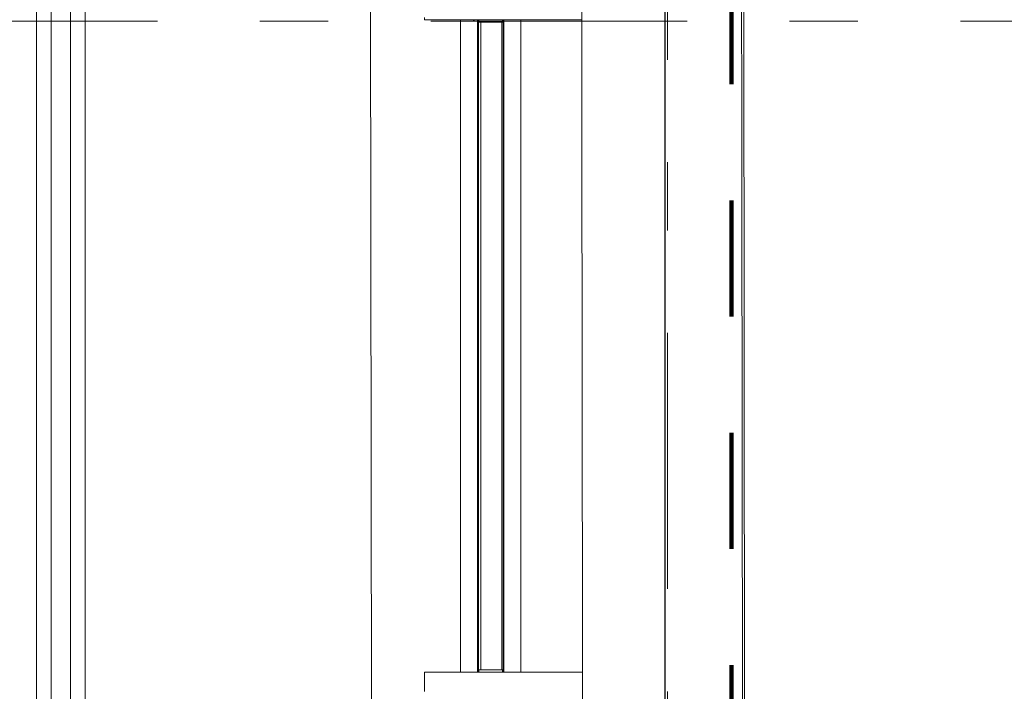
# Model space of a CAD drawing. Header units: centimetres. Extents: x -1436 to 1974, y -887 to 4352.
# Tile 7 of 105: x 508 to 712, y 495 to 634. Entities that reach past the tile are written whole.
import ezdxf
from ezdxf.enums import TextEntityAlignment as Align

# ---------------------------------------------------------------- set-up
doc = ezdxf.new("R2010")
doc.units = ezdxf.units.CM
doc.header["$MEASUREMENT"] = 0
for name, pattern in [('Przerywana', [48, 24, -24]), ('Przerywana podwójnie', [109.361107, 52.916665, -21.166666, 14.111111, -21.166666]), ('Wipeout_Contour', [100, 0, -100])]:
    doc.linetypes.add(name, pattern=pattern)
for name, color, linetype, lineweight, true_color in [('00 - nowa technologia myjni_Nr_pióra__246', 7, 'Continuous', 20, 0x1db3b3), ('103-Z Zakres opracowania_Nr_pióra__255', 7, 'Continuous', 140, 0x00a400), ('420-K Ściany_Nr_pióra__87', 7, 'Continuous', 20, 0xbfe1b7)]:
    doc.layers.add(name, color=color, linetype=linetype, lineweight=lineweight, true_color=true_color)
for name, color, linetype in [('131-Z Drogi', 7, 'Continuous'), ('299-A Wymiary Opisy', 7, 'Continuous'), ('410-K Osie główne', 7, 'Continuous'), ('420-K Ściany', 7, 'Continuous'), ('460 - Stropy', 7, 'Continuous')]:
    doc.layers.add(name, color=color, linetype=linetype)
for name, color, linetype, lineweight in [('131-Z Drogi_Nr_pióra__12', 7, 'Continuous', 13), ('201-A Ppoż_Nr_pióra__31', 1, 'Continuous', 30), ('299-A Wymiary Opisy_Nr_pióra__11', 7, 'Continuous', 0), ('410-K Osie główne_Nr_pióra__11', 7, 'Continuous', 0), ('420-K Ściany_Nr_pióra__27', 7, 'Continuous', 20), ('460 - Stropy_Nr_pióra__12', 7, 'Continuous', 13)]:
    doc.layers.add(name, color=color, linetype=linetype, lineweight=lineweight)
doc.styles.add('STYL_AUTOMATYCZNY_1', font='arial.ttf')
doc.styles.add('STYL_AUTOMATYCZNY_2', font='arial.ttf')
doc.linetypes.add('PPOZ REI 60', pattern='A,0,[1,PW.01 RZUT PARTERU1.Shx,S=1.984127,R=0,X=0,Y=0],-400,0', length=400)
doc.dimstyles.new('STYL_AUTOMATYCZNY__1', dxfattribs={"dimtxt": 13, "dimasz": 7.6, "dimexe": 0.18, "dimexo": 0.0625, "dimgap": 0, "dimtad": 1, "dimdec": 0, "dimzin": 0, "dimdsep": 46, "dimtxsty": 'STYL_AUTOMATYCZNY_1', "dimblk": 'ARROWHEAD_2', "dimblk1": 'ARROWHEAD_2', "dimblk2": 'ARROWHEAD_2', "dimcen": 0.09, "dimclrd": 7, "dimclre": 7, "dimclrt": 7, "dimadec": 0, "dimazin": 0, "dimtfac": 1, "dimtdec": 4, "dimtmove": 0, "dimatfit": 3, "dimfxl": 0, "dimtolj": 1, "dimtzin": 0, "dimarcsym": 0})

# ---------------------------------------------------------------- blocks, each defined once
blk = doc.blocks.new('Strop_1_1', base_point=(-767, -887.29))
at = {"layer": '131-Z Drogi_Nr_pióra__12', "color": 7, "linetype": 'Continuous', "lineweight": 13, "flags": 128}
blk.add_lwpolyline([(10.58, 3058.7), (654.77, 3058.7), (654.7, 2747.25), (1099.75, 2747.81), (1099.75, 2276.77), (655.29, 2276.77), (658.07, 59.1), (784.69, 58.94), (784.63, 6.89), (6.75, 7.87)], close=True, dxfattribs=at)
blk = doc.blocks.new('Strop_2_1', base_point=(6.75, 7.87))
at = {"layer": '460 - Stropy_Nr_pióra__12', "color": 7, "linetype": 'Continuous', "lineweight": 13, "flags": 128}
blk.add_lwpolyline([(6.75, 7.87), (658.57, 7.05), (655.73, 2276.77), (655.14, 2747.25), (654.75, 3058.7), (10.58, 3058.7)], close=True, dxfattribs=at)
blk = doc.blocks.new('Ściana_4_1', base_point=(621.38, 3006.65))
at = {"layer": '420-K Ściany', "linetype": 'Continuous', "lineweight": 0, "true_color": 0x000000}
blk.add_hatch(color=18, dxfattribs=at).paths.add_polyline_path([(621.93, 2570.7), (625.08, 56.8), (658.08, 56.8), (655.12, 2413.81), (642.01, 2413.81), (642.01, 2453.81), (655.07, 2453.81), (654.93, 2570.74)])
at = {"layer": '420-K Ściany_Nr_pióra__27', "color": 7, "linetype": 'Continuous', "lineweight": 20, "flags": 128}
for points in [[(621.93, 2570.7), (625.07, 59.14)], [(658.08, 56.8), (655.29, 2276.77)]]:
    blk.add_lwpolyline(points, dxfattribs=at)
blk = doc.blocks.new('Ściana_21_1', base_point=(622.25, 2309.77))
at = {"color": 254, "linetype": 'Wipeout_Contour', "lineweight": 0, "ltscale": 6017.385693}
blk.add_wipeout([(655.29, 2276.77), (622.29, 2276.77), (625.07, 59.14), (658.07, 59.1)], dxfattribs=at).dxf.layer = '420-K Ściany'
at = {"layer": '420-K Ściany_Nr_pióra__87', "color": 9, "linetype": 'Continuous', "lineweight": 20, "true_color": 0xbfe1b7, "flags": 128}
for points in [[(622.29, 2276.77), (625.07, 59.14)], [(658.07, 59.1), (655.29, 2276.77)]]:
    blk.add_lwpolyline(points, dxfattribs=at)
blk = doc.blocks.new('Standardowy znacznik osi[14]_1', base_point=(-163, 633.81))
at = {"layer": '410-K Osie główne_Nr_pióra__11', "color": 7, "linetype": 'Przerywana podwójnie', "lineweight": 0}
blk.add_line((-63, 633.81), (1039.92, 633.81), dxfattribs=at)
at = {"layer": '410-K Osie główne_Nr_pióra__11', "color": 7, "lineweight": 0, "style": 'STYL_AUTOMATYCZNY_2'}
for tag, p in [('AC_MarkerText_1_0', (-178, 641.31)), ('AC_MarkerText_1_1', (1154.92, 641.31))]:
    blk.add_attdef(tag, text='', height=15, dxfattribs=at).set_placement(p, align=Align.TOP_CENTER)
blk = doc.blocks.new('Standardowy znacznik osi[25]_1', base_point=(642.06, 3403.44))
at = {"layer": '410-K Osie główne_Nr_pióra__11', "color": 7, "linetype": 'Przerywana podwójnie', "lineweight": 0}
blk.add_line((642.06, 3303.44), (642.06, -164.96), dxfattribs=at)
at = {"layer": '410-K Osie główne_Nr_pióra__11', "color": 7, "lineweight": 0, "style": 'STYL_AUTOMATYCZNY_2'}
for tag, p in [('AC_MarkerText_1_0', (642.06, 3425.94)), ('AC_MarkerText_1_1', (642.06, -272.46))]:
    blk.add_attdef(tag, text='', height=15, rotation=360, dxfattribs=at).set_placement(p, align=Align.TOP_CENTER)
blk = doc.blocks.new('*D87')
at = {"layer": '299-A Wymiary Opisy_Nr_pióra__11', "color": 7, "linetype": 'Continuous', "lineweight": 0}
for p, q in [((583.31, 2567.76), (573.3, 2573.53)), ((578.3, 2570.64), (581.45, 59.08)), ((576.45, 61.97), (586.45, 56.2)), ((573.95, 59.08), (588.95, 59.09)), ((581.45, 59.08), (581.46, 54.19))]:
    blk.add_line(p, q, dxfattribs=at)
at = {"layer": '299-A Wymiary Opisy_Nr_pióra__11', "color": 7, "lineweight": 0, "insert": (582.45, 1337.18), "char_height": 13, "attachment_point": 7, "rotation": 270.0718, "style": 'STYL_AUTOMATYCZNY_1'}
blk.add_mtext('\\A1;{\\pql;\\fArial|b0|i0|c238|p0;\\W1.000000;2\xa0512}', dxfattribs=at)
blk = doc.blocks.new('ARROWHEAD_2')
at = {"color": 0, "linetype": 'Continuous', "lineweight": 0}
for p, q in [((-0.378, -0.655), (0.378, 0.655)), ((0, 0), (-1, 0))]:
    blk.add_line(p, q, dxfattribs=at)

msp = doc.modelspace()

# ---------------------------------------------------------------- linework, layer by layer
at = {"layer": '00 - nowa technologia myjni_Nr_pióra__246', "color": 132, "linetype": 'Continuous', "lineweight": 20, "true_color": 0x1db3b3}
for p, q in [((514.77, 933.08), (514.77, 333.08)), ((518.77, 933.08), (518.77, 333.08)), ((511.77, 930.75), (511.77, 335.4)), ((521.77, 930.75), (521.77, 335.4)), ((591.83, 634.08), (591.83, 634.58)), ((629.43, 634.08), (591.83, 634.08)), ((599.28, 624.16), (599.28, 634.08)), ((601.91, 634.08), (601.91, 634.04)), ((601.91, 634.04), (601.94, 634.04)), ((601.94, 634.04), (602.19, 634.04)), ((602.19, 634.04), (602.19, 634.08)), ((602.78, 624.16), (602.78, 634.08)), ((602.79, 634.04), (602.79, 634.08)), ((602.79, 634.04), (602.82, 634.04)), ((602.82, 634.04), (603.08, 634.04)), ((603, 624.16), (603, 634.08)), ((603.11, 634.04), (603.08, 634.04)), ((603.11, 634.08), (603.11, 633.58)), ((603.93, 633.58), (603.11, 633.58)), ((603.48, 624.16), (603.48, 633.58)), ((607.13, 633.58), (603.93, 633.58)), ((607.96, 633.58), (607.13, 633.58)), ((607.81, 624.16), (607.81, 633.58)), ((607.96, 634.08), (607.96, 633.58)), ((608.13, 624.16), (608.13, 634.08)), ((608.28, 624.16), (608.28, 634.08)), ((611.78, 624.16), (611.78, 634.08)), ((629.43, 633.65), (629.43, 634.25)), ((629.43, 633.63), (629.43, 633.65)), ((629.43, 633.65), (641.93, 633.65)), ((629.43, 633.63), (629.43, 633.23)), ((629.43, 633.63), (634.43, 633.63)), ((629.43, 633.23), (634.43, 633.23)), ((634.43, 633.63), (634.43, 633.65)), ((634.43, 633.63), (634.43, 633.23)), ((636.93, 633.63), (636.93, 633.65)), ((636.93, 633.63), (636.93, 633.23)), ((636.93, 633.63), (641.93, 633.63)), ((636.93, 633.23), (641.93, 633.23)), ((641.93, 634.08), (641.93, 634.17)), ((641.93, 633.63), (641.93, 634.08)), ((641.93, 633.65), (641.93, 634.08)), ((641.93, 634.08), (642.53, 634.08)), ((641.93, 633.63), (641.93, 633.23)), ((599.28, 528.48), (599.28, 624.16)), ((602.78, 528.48), (602.78, 624.16)), ((603, 528.48), (603, 624.16)), ((603.48, 528.48), (603.48, 624.16)), ((607.81, 528.48), (607.81, 624.16)), ((608.13, 528.48), (608.13, 624.16)), ((608.28, 528.48), (608.28, 624.16)), ((611.78, 528.48), (611.78, 624.16)), ((599.28, 499.29), (599.28, 528.48)), ((602.78, 499.29), (602.78, 528.48)), ((603, 499.29), (603, 528.48)), ((603.48, 499.79), (603.48, 528.48)), ((607.81, 499.79), (607.81, 528.48)), ((608.13, 499.29), (608.13, 528.48)), ((608.28, 499.29), (608.28, 528.48)), ((611.78, 499.29), (611.78, 528.48)), ((629.43, 499.29), (591.83, 499.29)), ((591.83, 498.79), (591.83, 499.29)), ((591.83, 498.79), (591.83, 495.79)), ((603.11, 499.79), (603.11, 499.29)), ((603.93, 499.79), (603.11, 499.79)), ((607.13, 499.79), (603.93, 499.79)), ((607.96, 499.79), (607.13, 499.79)), ((607.96, 499.79), (607.96, 499.29)), ((629.43, 499.74), (629.43, 500.14)), ((629.43, 500.14), (634.43, 500.14)), ((629.43, 499.71), (629.43, 499.74)), ((629.43, 499.74), (634.43, 499.74)), ((629.43, 499.11), (629.43, 499.71)), ((629.43, 499.71), (641.93, 499.71)), ((629.43, 499.11), (629.43, 495.46)), ((634.43, 499.74), (634.43, 500.14)), ((634.43, 499.71), (634.43, 499.74)), ((636.93, 499.74), (636.93, 500.14)), ((636.93, 500.14), (641.93, 500.14)), ((636.93, 499.71), (636.93, 499.74)), ((636.93, 499.74), (641.93, 499.74)), ((641.73, 498.24), (641.78, 498.29)), ((641.73, 496.83), (641.73, 498.24)), ((641.78, 496.81), (641.78, 498.29)), ((641.93, 498.29), (641.78, 498.29)), ((641.93, 499.74), (641.93, 500.14)), ((641.93, 499.29), (641.93, 499.74)), ((641.93, 499.29), (641.93, 499.71)), ((641.93, 499.21), (641.93, 499.29)), ((641.93, 499.29), (642.53, 499.29)), ((641.93, 499.21), (641.93, 498.46)), ((641.93, 497.94), (641.93, 498.46)), ((640.23, 497.71), (640.31, 497.79)), ((640.23, 497.71), (640.23, 497.49)), ((640.23, 497.49), (640.23, 496.87)), ((640.23, 496.87), (640.31, 496.79)), ((640.31, 497.79), (640.31, 497.53)), ((640.31, 497.79), (640.89, 497.79)), ((640.31, 497.53), (640.31, 496.79)), ((640.31, 496.79), (640.89, 496.79)), ((640.89, 498.02), (640.91, 498.09)), ((640.89, 498.02), (640.89, 497.64)), ((640.89, 497.64), (640.89, 496.56)), ((640.89, 496.56), (640.91, 496.49)), ((640.91, 498.09), (640.94, 498.09)), ((640.94, 496.49), (640.91, 496.49)), ((640.94, 498.09), (641.68, 498.09)), ((640.94, 497.29), (641.68, 497.29)), ((640.94, 496.49), (641.68, 496.49)), ((641.71, 498.09), (641.68, 498.09)), ((641.68, 496.49), (641.71, 496.49)), ((641.73, 498.02), (641.71, 498.09)), ((641.73, 496.56), (641.71, 496.49)), ((641.73, 496.34), (641.73, 496.83)), ((641.73, 496.34), (641.78, 496.29)), ((641.78, 496.29), (641.78, 496.81)), ((641.93, 496.29), (641.78, 496.29)), ((641.93, 497.94), (641.93, 496.69)), ((641.93, 496.19), (641.93, 496.69)), ((641.93, 495.38), (641.93, 496.19)), ((591.83, 495.29), (591.83, 495.79)), ((629.43, 494.86), (629.43, 495.46)), ((641.93, 495.29), (641.93, 495.38))]:
    msp.add_line(p, q, dxfattribs=at)
for points in [[(640.91, 497.67), (640.91, 497.79), (640.92, 497.91), (640.94, 498.09)], [(640.91, 497.67), (640.91, 497.55), (640.93, 497.43), (640.94, 497.29)], [(640.94, 497.29), (640.93, 497.16), (640.92, 497.04), (640.91, 496.88), (640.92, 496.72), (640.93, 496.61), (640.94, 496.49)], [(641.71, 497.67), (641.71, 497.79), (641.7, 497.91), (641.68, 498.09)], [(641.71, 497.67), (641.71, 497.55), (641.7, 497.43), (641.68, 497.29)], [(641.68, 497.29), (641.7, 497.16), (641.71, 497.04), (641.71, 496.88), (641.71, 496.72), (641.7, 496.61), (641.68, 496.49)]]:
    msp.add_lwpolyline(points, dxfattribs=at)
for centre, start, end in [((602.65, 634.28), 195.7945, 198.481), ((603.53, 634.28), 195.7928, 198.4794), ((602.37, 634.28), 341.5206, 344.2072)]:
    msp.add_arc(centre, 0.748, start, end, dxfattribs=at)

# ---------------------------------------------------------------- block references
at = {"layer": '131-Z Drogi', "color": 7, "linetype": 'Continuous', "lineweight": 13}
msp.add_blockref('Strop_1_1', (-767, -887.29), dxfattribs=at)
at = {"layer": '420-K Ściany', "color": 7, "lineweight": 20}
msp.add_blockref('Ściana_4_1', (621.38, 3006.65), dxfattribs=at)
at = {"layer": '460 - Stropy', "color": 7, "linetype": 'Continuous', "lineweight": 13}
msp.add_blockref('Strop_2_1', (6.75, 7.87), dxfattribs=at)

# ---------------------------------------------------------------- next in the draw order: block references
at = {"layer": '420-K Ściany', "color": 7, "lineweight": 20}
msp.add_blockref('Ściana_21_1', (622.25, 2309.77), dxfattribs=at)

# ---------------------------------------------------------------- next in the draw order: linework, layer by layer
at = {"layer": '103-Z Zakres opracowania_Nr_pióra__255', "color": 94, "linetype": 'Przerywana', "lineweight": 140, "true_color": 0x00a400}
msp.add_lwpolyline([(-45.53, 3079.65), (654.37, 3079.65), (654.37, 2747.81), (1099.75, 2747.81), (1099.75, 2276.77), (655.29, 2276.77), (655.29, -103.95), (-45.53, -103.95)], close=True, dxfattribs=at)
at = {"layer": '201-A Ppoż_Nr_pióra__31', "color": 1, "linetype": 'PPOZ REI 60', "lineweight": 30}
msp.add_line((641.51, 2288.49), (641.51, -3.9), dxfattribs=at)

# ---------------------------------------------------------------- next in the draw order: block references
at = {"layer": '410-K Osie główne', "color": 7, "linetype": 'Continuous', "lineweight": 20}
for name, p in [('Standardowy znacznik osi[25]_1', (642.06, 3403.44)), ('Standardowy znacznik osi[14]_1', (-163, 633.81))]:
    msp.add_blockref(name, p, dxfattribs=at)

# ---------------------------------------------------------------- next in the draw order: dimensions: what is measured, and where the dimension line sits
at = {"layer": '299-A Wymiary Opisy', "color": 7, "linetype": 'Continuous', "lineweight": 0}
dim = msp.add_linear_dim(base=(581.45, 59.08), p1=(621.93, 2570.7), p2=(625.07, 59.14), angle=270.0718, dimstyle='STYL_AUTOMATYCZNY__1', dxfattribs=at)
dim.commit()
dim.dimension.update_dxf_attribs({"geometry": '*D87', "text_midpoint": (588.98, 1314.88), "dimtype": 160, "text_rotation": 270.0718})

doc.saveas('drawing.dxf')
